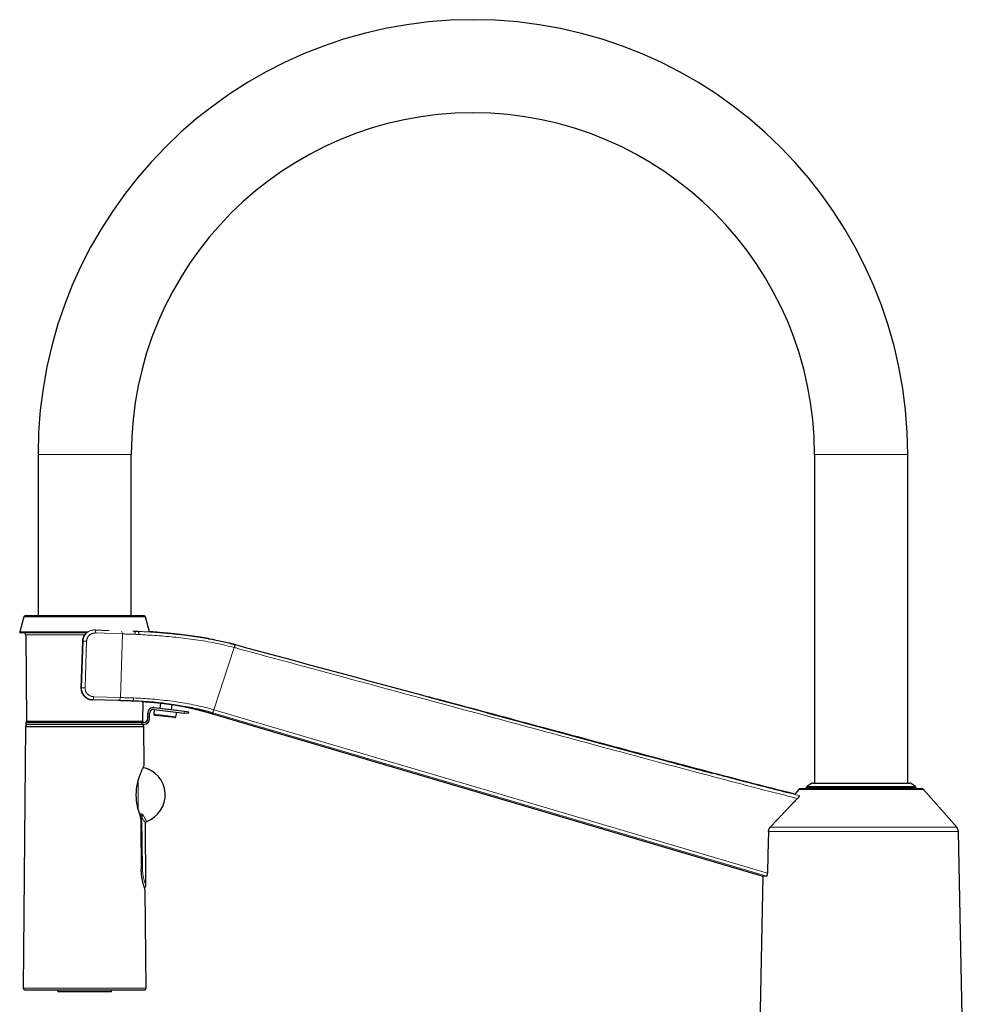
# Model space of a CAD drawing. Header units: millimetres. Extents: x 8 to 947, y 12 to 1137.
# Tile 26 of 41: x 27 to 270, y 883 to 1137. Entities that reach past the tile are written whole.
import ezdxf

# ---------------------------------------------------------------- set-up
doc = ezdxf.new("R2010")
doc.units = ezdxf.units.MM

msp = doc.modelspace()

# ---------------------------------------------------------------- linework, layer by layer
at = {"color": 7, "linetype": 'Continuous', "lineweight": 30}
for p, q in [((31.94, 1024.87), (31.94, 983.37)), ((55.94, 983.37), (55.94, 1024.87)), ((231.94, 1024.87), (231.94, 940.27)), ((255.94, 940.27), (255.94, 1024.87)), ((28.25, 983.07), (27.21, 979.19)), ((59.25, 983.37), (28.64, 983.37)), ((60.66, 979.25), (59.63, 983.07)), ((44.43, 978.93), (27.4, 978.93)), ((46.59, 979.72), (50.23, 979.6)), ((56.64, 979.39), (56.6, 979.39)), ((28.75, 978.44), (28.94, 956.24)), ((43.39, 976.82), (42.99, 964.83)), ((82.73, 975.91), (82.73, 975.91)), ((82.73, 975.91), (82.73, 975.91)), ((46, 961.73), (45.85, 961.74)), ((52.59, 961.52), (46, 961.73)), ((56.1, 961.4), (56.27, 961.4)), ((58.94, 956.24), (58.99, 961.26)), ((61.83, 959.22), (61.79, 958.04)), ((61.8, 959.23), (69.61, 958.27)), ((61.85, 959.77), (61.85, 959.73)), ((61.85, 959.77), (67.8, 959.06)), ((61.86, 959.72), (69.67, 958.77)), ((63.49, 960.89), (63.34, 959.6)), ((66.31, 959.24), (66.47, 960.52)), ((67.79, 959), (67.8, 959.06)), ((69.67, 958.77), (70.66, 958.64)), ((70.66, 958.64), (70.6, 958.15)), ((58.74, 956.04), (29.14, 956.04)), ((33.69, 956.04), (33.69, 955.87)), ((54.19, 955.87), (54.19, 956.04)), ((60.18, 956.87), (60.18, 958.24)), ((60.68, 956.87), (60.68, 958.24)), ((62.24, 957.71), (62.05, 957.74)), ((67.12, 957.13), (62.24, 957.71)), ((67.45, 957.36), (67.69, 958.5)), ((70.6, 958.15), (69.61, 958.27)), ((76.86, 958.12), (218.65, 916.28)), ((28.69, 954.87), (28.13, 887.47)), ((28.69, 954.87), (59.2, 954.87)), ((28.79, 955.87), (28.79, 955.37)), ((58.68, 955.87), (28.79, 955.87)), ((58.68, 955.37), (28.79, 955.37)), ((58.68, 955.87), (58.68, 955.37)), ((59.18, 955.87), (58.68, 955.87)), ((59.18, 955.37), (58.68, 955.37)), ((59.28, 944.87), (59.2, 954.87)), ((227.91, 938.63), (226.85, 937.43)), ((228.43, 938.87), (259.45, 938.87)), ((229.79, 939.11), (229.79, 938.87)), ((231.22, 940.22), (229.93, 939.36)), ((231.38, 940.27), (256.5, 940.27)), ((257.96, 939.36), (256.67, 940.22)), ((258.09, 938.87), (258.09, 939.11)), ((268.55, 928.91), (259.98, 938.63)), ((227.93, 937.06), (227.94, 937.06)), ((59.72, 913.9), (59.58, 929.94)), ((270, 880.12), (269, 927.76)), ((218.65, 916.28), (217.15, 844.93)), ((59.76, 887.47), (59.55, 912.65)), ((43.94, 886.97), (28.63, 886.97)), ((36.99, 886.97), (36.99, 886.47)), ((50.89, 886.47), (36.99, 886.47)), ((59.26, 886.97), (43.94, 886.97)), ((50.89, 886.47), (50.89, 886.97))]:
    msp.add_line(p, q, dxfattribs=at)
at = {"color": 8, "linetype": 'Continuous', "lineweight": 0}
for p, q in [((31.94, 1024.87), (55.94, 1024.87)), ((255.94, 1024.87), (231.94, 1024.87)), ((59.63, 983.07), (28.25, 983.07)), ((44.76, 979.19), (27.21, 979.19)), ((46.55, 979.72), (46.59, 979.72)), ((53.66, 978.69), (46.77, 978.92)), ((56.35, 979.4), (56.64, 979.39)), ((57.33, 979.37), (57.57, 979.35)), ((43.93, 978.44), (28.75, 978.44)), ((43.13, 964.83), (43.52, 976.82)), ((43.52, 976.82), (44.43, 976.79)), ((44.43, 976.79), (44.04, 964.8)), ((53.13, 962.3), (53.66, 978.69)), ((77.2, 959.16), (82.45, 975.18)), ((42.99, 964.83), (43.13, 964.83)), ((43.13, 964.83), (44.04, 964.8)), ((46.23, 962.52), (53.13, 962.3)), ((56.22, 961.4), (56.11, 961.4)), ((69.61, 958.27), (69.67, 958.77)), ((28.94, 956.24), (58.94, 956.24)), ((61.79, 958.04), (62, 958.02)), ((62, 958.02), (67.45, 957.36)), ((259.98, 938.63), (227.91, 938.63)), ((258.09, 939.11), (229.79, 939.11)), ((229.93, 939.36), (234.02, 939.36)), ((256.67, 940.22), (231.22, 940.22)), ((234.02, 939.36), (257.96, 939.36)), ((220.53, 928.91), (268.55, 928.91)), ((269, 927.76), (220.06, 927.76)), ((28.13, 887.47), (59.76, 887.47))]:
    msp.add_line(p, q, dxfattribs=at)
at = {"color": 7, "linetype": 'Continuous', "lineweight": 30, "flags": 128}
for points in [[(43.39, 976.83), (43.39, 976.82), (43.39, 976.82)], [(42.99, 964.83), (42.99, 964.83), (42.99, 964.83)], [(58.4, 930.97), (58.42, 928.13), (58.44, 925.9)], [(58.44, 925.9), (58.48, 921.53), (58.51, 918.1)], [(220.06, 927.76), (219.94, 921.79), (219.84, 917.09)]]:
    msp.add_lwpolyline(points, dxfattribs=at)
at = {"color": 8, "linetype": 'Continuous', "lineweight": 0, "flags": 128}
for points in [[(43.52, 976.82), (43.45, 976.82), (43.39, 976.82)], [(52.59, 961.52), (52.64, 961.52), (52.68, 961.53), (52.72, 961.54), (52.77, 961.56), (52.81, 961.58), (52.85, 961.61), (52.89, 961.65), (52.93, 961.69), (52.96, 961.74), (52.99, 961.79), (53.02, 961.84), (53.05, 961.9), (53.07, 961.96), (53.09, 962.03), (53.1, 962.09), (53.11, 962.16), (53.12, 962.23), (53.13, 962.3)], [(77.2, 959.16), (157.08, 935.6), (219.84, 917.09)], [(219.61, 916.33), (148.3, 937.37), (76.99, 958.4)], [(57.69, 940.71), (57.69, 940.55), (57.69, 940.37), (57.69, 940.19), (57.69, 940.01), (57.69, 939.82), (57.69, 939.63), (57.69, 939.44), (57.69, 939.25), (57.69, 939.05), (57.69, 938.86), (57.69, 938.66), (57.69, 938.46), (57.69, 938.26), (57.69, 938.06), (57.69, 937.86), (57.69, 937.66), (57.69, 937.46), (57.69, 937.26), (57.69, 937.06), (57.69, 936.86), (57.69, 936.66), (57.69, 936.46), (57.69, 936.26), (57.69, 936.06), (57.69, 935.86), (57.69, 935.66), (57.69, 935.47), (57.69, 935.27), (57.69, 935.08), (57.69, 934.89), (57.69, 934.7), (57.69, 934.51), (57.69, 934.33), (57.69, 934.14), (57.69, 933.96), (57.69, 933.78), (57.69, 933.74)], [(58.11, 932.34), (58.13, 932.34), (58.19, 932.35)], [(58.69, 931.58), (58.76, 924.28), (58.81, 918.55)]]:
    msp.add_lwpolyline(points, dxfattribs=at)
at = {"color": 7, "linetype": 'Continuous', "lineweight": 30}
for centre, radius, start, end in [((143.94, 1024.87), 112, 0, 180), ((143.94, 1024.87), 88, 0, 180), ((28.64, 982.97), 0.4, 90, 165), ((59.25, 982.97), 0.4, 15, 90), ((27.4, 979.13), 0.2, 165, 270), ((28.25, 978.43), 0.5, 0.5, 90), ((61.68, 958.24), 1.5, 83, 180), ((61.68, 958.24), 1, 83, 180), ((29.14, 956.24), 0.2, 180.5, 270), ((58.74, 956.24), 0.2, 270, 359.5), ((59.18, 956.87), 1.5, 270, 0), ((59.18, 956.87), 1, 270, 0), ((62.09, 958.03), 0.3, 178.1299, 263.1299), ((67.15, 957.42), 0.3, 263.1299, 348.1299), ((29.24, 954.87), 0.5, 90, 179.5225), ((58.65, 954.87), 0.5, 0.4775, 90), ((57.44, 937.23), 7.25, 289.9401, 77.4812), ((228.43, 938.17), 0.7, 90, 138.5902), ((230.09, 939.11), 0.3, 123.6901, 180), ((231.38, 939.97), 0.3, 90, 123.6901), ((256.5, 939.97), 0.3, 56.3099, 90), ((257.79, 939.11), 0.3, 0, 56.3099), ((259.45, 938.17), 0.7, 41.4098, 90), ((267.2, 927.72), 1.8, 1.2, 41.4098), ((28.63, 887.47), 0.5, 179.5225, 270), ((59.26, 887.47), 0.5, 270, 0.4775)]:
    msp.add_arc(centre, radius, start, end, dxfattribs=at)
at = {"color": 8, "linetype": 'Continuous', "lineweight": 0}
for centre, radius, start, end in [((45.84, 979.13), 0.95, 346.7928, 38.3549), ((52.73, 978.77), 0.934, 355.1077, 42.1968), ((94.59, 972.11), 12.52, 162.1482, 165.8091), ((45.3, 962.37), 0.949, 317.8964, 9.4718), ((93.52, 954.18), 17.05, 163.0297, 165.6938), ((72.72, 933.85), 14.6, 185.8973, 187.2325), ((59.23, 931.42), 0.567, 108.9829, 162.8464), ((59.09, 851.47), 67.08, 90.244, 90.4996)]:
    msp.add_arc(centre, radius, start, end, dxfattribs=at)
at = {"color": 7, "linetype": 'Continuous', "lineweight": 30}
for points, knots in [([(44.35, 978.93), (44.35, 978.93), (44.24, 978.84), (44.07, 978.64), (43.84, 978.32), (43.65, 977.97), (43.51, 977.61), (43.42, 977.22), (43.4, 976.96), (43.39, 976.82)], [0, 0, 0, 0, 0.007236, 0.172, 0.336949, 0.502195, 0.667738, 0.833608, 1, 1, 1, 1]), ([(44.33, 978.91), (44.29, 978.87), (44.2, 978.78), (44.07, 978.63), (43.93, 978.45), (43.81, 978.26), (43.7, 978.05), (43.6, 977.83), (43.52, 977.62), (43.47, 977.41), (43.43, 977.22), (43.4, 977.03), (43.39, 976.89), (43.39, 976.83)], [0, 0, 0, 0, 0.074689, 0.166511, 0.261006, 0.358223, 0.458194, 0.560935, 0.666455, 0.747437, 0.830002, 0.914176, 1, 1, 1, 1]), ([(56.64, 979.39), (56.75, 979.39), (56.99, 979.38), (57.21, 979.37), (57.33, 979.37)], [0, 0, 0, 0, 0.499943, 1, 1, 1, 1]), ([(57.33, 979.37), (57.34, 979.37), (57.37, 979.37), (57.42, 979.37), (57.47, 979.37), (57.5, 979.37), (57.51, 979.36)], [0, 0, 0, 0, 0.221576, 0.506574, 0.854991, 1, 1, 1, 1]), ([(75.95, 977.43), (75.92, 977.43), (75.84, 977.44), (75.73, 977.47), (75.59, 977.49), (75.43, 977.52), (75.26, 977.55), (75.08, 977.58), (74.88, 977.61), (74.67, 977.65), (74.43, 977.69), (74.19, 977.73), (73.93, 977.77), (73.65, 977.81), (73.36, 977.86), (73.05, 977.9), (72.72, 977.95), (72.37, 978), (72.01, 978.06), (71.62, 978.11), (71.22, 978.16), (70.81, 978.22), (70.36, 978.28), (69.88, 978.34), (69.36, 978.4), (68.81, 978.47), (68.25, 978.53), (67.67, 978.6), (67.08, 978.67), (66.48, 978.73), (65.87, 978.79), (65.24, 978.85), (64.6, 978.91), (63.93, 978.97), (63.25, 979.04), (62.55, 979.1), (61.83, 979.15), (61.2, 979.2), (60.81, 979.23), (60.66, 979.25)], [0, 0, 0, 0, 0.006552, 0.0143399, 0.0233634, 0.0336224, 0.0451167, 0.057058, 0.0700922, 0.0842192, 0.0994389, 0.115751, 0.1328352, 0.1509729, 0.1701641, 0.1904089, 0.2121528, 0.2349937, 0.2589317, 0.2839669, 0.3100995, 0.3373297, 0.3656577, 0.3983484, 0.4323894, 0.4677813, 0.5045246, 0.5426199, 0.5820679, 0.6205014, 0.6601388, 0.7009807, 0.7430278, 0.7862807, 0.8307403, 0.8764072, 0.923282, 0.9713654, 1, 1, 1, 1]), ([(75.83, 977.45), (75.96, 977.43), (76.63, 977.31), (77.84, 977.08), (79.45, 976.74), (81.07, 976.37), (82.14, 976.08), (82.67, 975.94)], [0, 0, 0, 0, 0.056664, 0.291971, 0.527539, 0.763496, 1, 1, 1, 1]), ([(77.37, 977.16), (77.21, 977.19), (77.01, 977.24), (76.81, 977.27), (76.77, 977.28)], [0, 0, 0, 0, 0.790671, 1, 1, 1, 1]), ([(82.67, 975.94), (82.19, 976.07), (81.69, 976.21), (81.17, 976.33), (81.15, 976.34)], [0, 0, 0, 0, 0.942461, 1, 1, 1, 1]), ([(82.67, 975.94), (82.69, 975.94), (82.72, 975.93), (82.75, 975.92), (82.76, 975.92)], [0, 0, 0, 0, 0.559994, 1, 1, 1, 1]), ([(82.76, 975.92), (106.94, 969.38), (137.9, 961), (175.63, 950.82), (191.31, 946.61), (201.28, 943.96), (204.48, 943.11), (205.54, 942.83)], [0, 0, 0, 0, 0.591036, 0.756522, 0.921999, 0.974005, 1, 1, 1, 1]), ([(42.99, 964.83), (42.99, 964.77), (42.99, 964.64), (43, 964.45), (43.02, 964.27), (43.06, 964.1), (43.1, 963.92), (43.16, 963.74), (43.22, 963.56), (43.3, 963.4), (43.38, 963.24), (43.47, 963.09), (43.57, 962.95), (43.66, 962.83), (43.76, 962.72), (43.86, 962.61), (43.97, 962.51), (44.09, 962.4), (44.23, 962.3), (44.38, 962.2), (44.54, 962.11), (44.7, 962.02), (44.88, 961.95), (45.03, 961.89), (45.17, 961.85), (45.29, 961.82), (45.39, 961.8), (45.48, 961.78), (45.55, 961.77), (45.6, 961.76), (45.65, 961.76), (45.69, 961.75), (45.74, 961.75), (45.78, 961.74), (45.82, 961.74), (45.83, 961.74)], [0, 0, 0, 0, 0.041382, 0.081394, 0.12004, 0.157318, 0.19322, 0.236152, 0.276912, 0.315494, 0.351896, 0.39083, 0.426931, 0.460214, 0.491262, 0.522525, 0.554282, 0.586543, 0.624828, 0.663819, 0.703521, 0.743937, 0.785065, 0.825855, 0.853957, 0.879744, 0.903213, 0.924364, 0.937177, 0.948959, 0.959781, 0.968169, 0.977504, 0.988072, 1, 1, 1, 1]), ([(42.99, 964.83), (42.99, 964.72), (42.99, 964.49), (43.04, 964.15), (43.12, 963.83), (43.25, 963.46), (43.47, 963.06), (43.75, 962.71), (44.01, 962.46), (44.24, 962.28), (44.48, 962.12), (44.83, 961.95), (45.29, 961.79), (45.66, 961.75), (45.85, 961.74)], [0, 0, 0, 0, 0.071988, 0.145502, 0.215004, 0.280494, 0.399311, 0.502143, 0.563425, 0.627109, 0.690348, 0.753154, 0.877368, 1, 1, 1, 1]), ([(56.1, 961.4), (55.87, 961.41), (55.42, 961.42), (54.75, 961.45), (54.14, 961.47), (53.59, 961.48), (53.08, 961.5), (52.76, 961.51), (52.59, 961.52)], [0, 0, 0, 0, 0.186778, 0.3734, 0.559953, 0.706547, 0.85321, 1, 1, 1, 1]), ([(64.53, 960.76), (64.21, 960.8), (63.01, 960.95), (61, 961.13), (58.52, 961.31), (56.97, 961.37), (56.22, 961.4)], [0, 0, 0, 0, 0.108323, 0.410054, 0.712597, 1, 1, 1, 1]), ([(58.99, 961.26), (59.66, 961.22), (61.12, 961.13), (62.66, 960.97), (63.49, 960.89)], [0, 0, 0, 0, 0.45635, 1, 1, 1, 1]), ([(59.81, 961.21), (59.85, 961.21), (59.99, 961.2), (60.24, 961.18), (60.57, 961.16), (60.89, 961.13), (61.22, 961.11), (61.55, 961.08), (61.89, 961.05), (62.2, 961.02), (62.5, 960.99), (62.78, 960.97), (63.04, 960.94), (63.27, 960.92), (63.48, 960.89), (63.67, 960.87), (63.84, 960.85), (64, 960.84), (64.16, 960.82), (64.28, 960.81), (64.37, 960.8), (64.43, 960.79), (64.48, 960.78), (64.51, 960.78), (64.52, 960.77)], [0, 0, 0, 0, 0.020388, 0.090847, 0.161866, 0.231292, 0.297808, 0.372174, 0.442604, 0.50911, 0.5717, 0.63038, 0.685156, 0.736059, 0.77777, 0.816968, 0.853654, 0.887825, 0.919483, 0.948627, 0.962255, 0.975863, 0.99106, 1, 1, 1, 1]), ([(226.85, 937.43), (222.83, 938.44), (214.79, 940.46), (202.77, 943.65), (190.75, 946.83), (178.74, 950.04), (166.73, 953.26), (151.33, 957.4), (139.93, 960.47), (132.53, 962.46)], [0, 0, 0, 0, 0.127456, 0.254864, 0.382269, 0.509671, 0.637068, 0.764459, 1, 1, 1, 1]), ([(64.53, 960.77), (64.54, 960.77), (64.57, 960.77), (64.61, 960.76), (64.66, 960.76), (64.7, 960.75), (64.73, 960.75), (64.77, 960.74), (64.82, 960.74), (64.86, 960.73), (64.9, 960.73), (64.94, 960.72), (64.98, 960.72), (65.02, 960.71), (65.07, 960.71), (65.1, 960.7), (65.14, 960.7), (65.17, 960.7), (65.21, 960.69), (65.26, 960.68), (65.3, 960.68), (65.33, 960.67), (65.37, 960.67), (65.41, 960.66), (65.46, 960.66), (65.51, 960.65), (65.57, 960.64), (65.61, 960.64), (65.65, 960.63), (65.68, 960.63), (65.71, 960.63), (65.75, 960.62), (65.8, 960.61), (65.84, 960.61), (65.89, 960.6), (65.92, 960.6), (65.96, 960.59), (66, 960.59), (66.05, 960.58), (66.13, 960.57), (66.24, 960.55), (66.39, 960.53), (66.55, 960.51), (66.7, 960.49), (66.85, 960.47), (67, 960.44), (67.14, 960.42), (67.27, 960.4), (67.38, 960.38), (67.48, 960.37), (67.58, 960.35), (67.68, 960.34), (67.75, 960.32), (67.81, 960.31), (67.86, 960.31), (67.9, 960.3), (67.95, 960.29), (67.99, 960.28), (68.02, 960.28), (68.06, 960.27), (68.1, 960.27), (68.15, 960.26), (68.19, 960.25), (68.23, 960.24), (68.26, 960.24), (68.29, 960.23), (68.32, 960.23), (68.35, 960.22), (68.39, 960.22), (68.43, 960.21), (68.48, 960.2), (68.53, 960.19), (68.56, 960.18), (68.6, 960.18), (68.63, 960.17), (68.68, 960.16), (68.73, 960.15), (68.78, 960.14), (68.84, 960.13), (68.89, 960.12), (68.94, 960.11), (69, 960.1), (69.06, 960.09), (69.13, 960.08), (69.21, 960.06), (69.29, 960.05), (69.36, 960.03), (69.42, 960.02), (69.47, 960.01), (69.5, 960.01), (69.52, 960), (69.55, 960), (69.58, 959.99), (69.62, 959.98), (69.65, 959.97), (69.68, 959.97), (69.7, 959.96), (69.72, 959.96), (69.75, 959.95), (69.77, 959.95), (69.8, 959.94), (69.84, 959.94), (69.88, 959.93), (69.92, 959.92), (69.96, 959.91), (70, 959.9), (70.02, 959.9), (70.05, 959.89), (70.07, 959.89), (70.1, 959.88), (70.14, 959.87), (70.18, 959.86), (70.23, 959.85), (70.26, 959.84), (70.3, 959.84), (70.33, 959.83), (70.37, 959.82), (70.4, 959.81), (70.43, 959.81), (70.45, 959.8), (70.48, 959.8), (70.52, 959.79), (70.56, 959.78), (70.6, 959.77), (70.64, 959.76), (70.68, 959.75), (70.71, 959.75), (70.74, 959.74), (70.77, 959.73), (70.82, 959.72), (70.89, 959.7), (70.98, 959.68), (71.09, 959.66), (71.21, 959.63), (71.38, 959.59), (71.6, 959.54), (71.89, 959.47), (72.21, 959.39), (72.55, 959.3), (72.86, 959.23), (73.14, 959.16), (73.36, 959.1), (73.58, 959.04), (73.78, 958.99), (73.98, 958.93), (74.16, 958.88), (74.34, 958.84), (74.51, 958.79), (74.68, 958.74), (74.84, 958.7), (75, 958.66), (75.17, 958.61), (75.37, 958.55), (75.59, 958.49), (75.79, 958.44), (75.96, 958.39), (76.11, 958.35), (76.24, 958.31), (76.35, 958.27), (76.46, 958.24), (76.53, 958.22), (76.59, 958.21), (76.62, 958.2), (76.65, 958.19), (76.68, 958.18), (76.7, 958.17), (76.72, 958.16), (76.75, 958.16), (76.77, 958.15), (76.79, 958.14), (76.82, 958.13), (76.83, 958.13), (76.83, 958.13)], [0, 0, 0, 0, 0.001969, 0.006592, 0.010076, 0.012608, 0.015225, 0.018289, 0.02194, 0.025292, 0.027832, 0.030343, 0.03371, 0.037452, 0.040567, 0.043179, 0.045672, 0.048127, 0.051317, 0.055082, 0.058152, 0.060343, 0.063068, 0.066223, 0.069947, 0.074321, 0.078772, 0.081892, 0.084672, 0.087094, 0.089361, 0.092207, 0.096004, 0.099566, 0.102728, 0.105483, 0.108054, 0.111325, 0.115153, 0.118706, 0.129398, 0.142219, 0.153176, 0.165115, 0.177037, 0.18845, 0.200571, 0.211077, 0.220627, 0.22846, 0.236449, 0.246274, 0.252962, 0.25639, 0.260421, 0.264935, 0.268808, 0.271869, 0.27479, 0.277948, 0.281676, 0.286391, 0.290689, 0.293967, 0.296398, 0.298746, 0.301104, 0.303735, 0.307182, 0.311801, 0.316389, 0.320657, 0.324174, 0.326989, 0.330484, 0.334156, 0.338879, 0.344526, 0.350405, 0.355605, 0.359714, 0.365684, 0.371681, 0.379072, 0.38745, 0.395747, 0.403752, 0.41054, 0.415903, 0.418248, 0.420617, 0.423683, 0.427603, 0.432207, 0.436142, 0.439109, 0.441242, 0.44397, 0.446972, 0.450243, 0.453948, 0.45848, 0.463847, 0.469568, 0.474561, 0.478829, 0.482533, 0.485645, 0.488727, 0.492737, 0.497686, 0.503992, 0.509163, 0.514153, 0.518974, 0.523407, 0.527652, 0.531763, 0.534899, 0.538074, 0.541642, 0.545623, 0.550015, 0.554794, 0.559016, 0.561926, 0.564076, 0.566165, 0.5684, 0.570786, 0.576563, 0.583108, 0.59044, 0.598574, 0.607218, 0.624594, 0.642506, 0.66455, 0.6874, 0.711076, 0.726261, 0.741308, 0.755632, 0.769242, 0.782149, 0.794362, 0.805894, 0.817806, 0.828928, 0.83929, 0.849882, 0.861434, 0.874779, 0.889278, 0.904949, 0.914738, 0.924461, 0.93312, 0.940686, 0.947954, 0.95381, 0.956208, 0.958255, 0.960162, 0.962288, 0.964833, 0.967913, 0.971596, 0.97592, 0.982723, 0.990742, 1, 1, 1, 1]), ([(76.86, 958.12), (76.48, 958.23), (75.72, 958.45), (74.58, 958.77), (73.43, 959.08), (72.3, 959.37), (71.55, 959.55), (71.18, 959.64)], [0, 0, 0, 0, 0.201674, 0.403348, 0.605023, 0.806707, 1, 1, 1, 1]), ([(58.24, 931.97), (58.12, 932.31), (57.88, 932.97), (57.58, 934.11), (57.35, 935.31), (57.25, 936.42), (57.23, 937.42), (57.27, 938.28), (57.38, 939.26), (57.58, 940.35), (57.88, 941.46), (58.21, 942.45), (58.54, 943.29), (58.85, 943.97), (59.09, 944.47), (59.25, 944.81), (59.27, 944.85), (59.28, 944.87)], [0, 0, 0, 0, 0.074522, 0.145565, 0.215173, 0.285514, 0.332438, 0.379783, 0.428342, 0.499469, 0.571435, 0.643938, 0.714595, 0.785115, 0.857216, 0.929855, 1, 1, 1, 1]), ([(220.54, 928.91), (220.75, 929.14), (221.17, 929.6), (221.8, 930.27), (222.42, 930.93), (223.02, 931.57), (223.61, 932.19), (224.18, 932.8), (224.73, 933.37), (225.24, 933.91), (225.73, 934.42), (226.21, 934.92), (226.68, 935.4), (227.13, 935.87), (227.43, 936.17), (227.58, 936.32)], [0, 0, 0, 0, 0.09225, 0.182368, 0.270355, 0.356212, 0.439937, 0.521533, 0.600998, 0.671971, 0.741154, 0.808548, 0.874154, 0.937971, 1, 1, 1, 1]), ([(227.94, 937.06), (227.95, 937.06), (227.96, 937.05), (227.98, 937.03), (227.99, 937.01), (228, 936.98), (227.99, 936.94), (227.98, 936.9), (227.96, 936.85), (227.94, 936.8), (227.91, 936.74), (227.88, 936.69), (227.85, 936.65), (227.82, 936.61), (227.78, 936.55), (227.72, 936.48), (227.65, 936.4), (227.6, 936.35), (227.58, 936.32)], [0, 0, 0, 0, 0.064192, 0.126648, 0.188184, 0.24965, 0.312409, 0.374319, 0.436341, 0.499435, 0.560424, 0.621896, 0.663547, 0.705988, 0.749433, 0.830743, 0.913877, 1, 1, 1, 1]), ([(58.4, 930.97), (58.4, 931.01), (58.39, 931.11), (58.39, 931.24), (58.37, 931.38), (58.35, 931.51), (58.33, 931.64), (58.31, 931.76), (58.28, 931.87), (58.25, 931.94), (58.24, 931.97)], [0, 0, 0, 0, 0.123799, 0.247605, 0.372607, 0.499962, 0.626501, 0.751291, 0.875422, 1, 1, 1, 1]), ([(59.58, 929.94), (59.58, 929.96), (59.58, 930), (59.59, 930.05), (59.61, 930.11), (59.63, 930.16), (59.66, 930.21), (59.69, 930.25), (59.72, 930.29), (59.76, 930.33), (59.8, 930.36), (59.85, 930.39), (59.89, 930.41), (59.91, 930.42)], [0, 0, 0, 0, 0.101489, 0.1803, 0.236312, 0.39564, 0.456809, 0.534857, 0.62957, 0.711013, 0.800612, 0.897372, 1, 1, 1, 1]), ([(220.06, 927.76), (220.07, 927.81), (220.07, 927.92), (220.1, 928.08), (220.14, 928.23), (220.19, 928.38), (220.26, 928.53), (220.34, 928.66), (220.43, 928.79), (220.5, 928.87), (220.54, 928.91)], [0, 0, 0, 0, 0.1250656, 0.2494225, 0.3741588, 0.5003532, 0.6247758, 0.7488449, 0.8735839, 1, 1, 1, 1]), ([(59.55, 912.65), (59.54, 912.67), (59.53, 912.71), (59.41, 913.04), (59.25, 913.53), (59.05, 914.21), (58.85, 915.04), (58.68, 915.99), (58.55, 917.02), (58.52, 917.74), (58.51, 918.1)], [0, 0, 0, 0, 0.121993, 0.24772, 0.373925, 0.499163, 0.624741, 0.749804, 0.875985, 1, 1, 1, 1]), ([(219.61, 916.33), (219.56, 916.33), (219.48, 916.33), (219.36, 916.32), (219.25, 916.31), (219.16, 916.31), (219.08, 916.3), (219.02, 916.3), (218.97, 916.3), (218.92, 916.29), (218.88, 916.29), (218.81, 916.29), (218.75, 916.28), (218.69, 916.28), (218.65, 916.28), (218.65, 916.28), (218.65, 916.28)], [0, 0, 0, 0, 0.070861, 0.139387, 0.205578, 0.269434, 0.330955, 0.377655, 0.422914, 0.466731, 0.511023, 0.561483, 0.673135, 0.783438, 0.892393, 1, 1, 1, 1]), ([(219.61, 916.33), (219.62, 916.33), (219.64, 916.34), (219.66, 916.36), (219.69, 916.39), (219.72, 916.43), (219.74, 916.49), (219.76, 916.55), (219.78, 916.61), (219.8, 916.67), (219.81, 916.73), (219.82, 916.81), (219.83, 916.89), (219.84, 916.99), (219.84, 917.06), (219.84, 917.09)], [0, 0, 0, 0, 0.08443, 0.167539, 0.250631, 0.334543, 0.41736, 0.500555, 0.562985, 0.624994, 0.687226, 0.75032, 0.83281, 0.915578, 1, 1, 1, 1]), ([(59.3, 913.4), (59.31, 913.41), (59.34, 913.41), (59.39, 913.43), (59.44, 913.45), (59.48, 913.47), (59.52, 913.5), (59.55, 913.53), (59.58, 913.56), (59.62, 913.6), (59.65, 913.65), (59.68, 913.71), (59.7, 913.77), (59.71, 913.83), (59.72, 913.88), (59.72, 913.9)], [0, 0, 0, 0, 0.068918, 0.142055, 0.208307, 0.284662, 0.346307, 0.398274, 0.463728, 0.544948, 0.641162, 0.722308, 0.810065, 0.903145, 1, 1, 1, 1])]:
    msp.add_open_spline(points, degree=3, knots=knots, dxfattribs=at)
at = {"color": 8, "linetype": 'Continuous', "lineweight": 0}
for points, knots in [([(43.52, 976.82), (43.53, 976.95), (43.55, 977.22), (43.65, 977.6), (43.79, 977.97), (43.97, 978.32), (44.2, 978.64), (44.47, 978.92), (44.77, 979.17), (45.1, 979.38), (45.45, 979.54), (45.82, 979.65), (46.21, 979.72), (46.46, 979.72), (46.59, 979.72)], [0, 0, 0, 0, 0.084019, 0.167748, 0.251296, 0.334688, 0.417929, 0.501078, 0.58422, 0.667426, 0.750697, 0.833942, 0.917057, 1, 1, 1, 1]), ([(46.77, 978.92), (46.71, 978.92), (46.6, 978.92), (46.42, 978.9), (46.25, 978.88), (46.09, 978.84), (45.92, 978.79), (45.76, 978.72), (45.6, 978.64), (45.45, 978.56), (45.3, 978.46), (45.18, 978.35), (45.06, 978.24), (44.96, 978.14), (44.87, 978.02), (44.78, 977.9), (44.71, 977.78), (44.64, 977.65), (44.58, 977.51), (44.53, 977.37), (44.49, 977.23), (44.46, 977.09), (44.44, 976.94), (44.43, 976.84), (44.43, 976.79)], [0, 0, 0, 0, 0.0505625, 0.1005533, 0.1502371, 0.1998839, 0.2497641, 0.300525, 0.3505908, 0.4002521, 0.4498064, 0.4995531, 0.5418672, 0.5836616, 0.625122, 0.666439, 0.707805, 0.7494118, 0.7916828, 0.8334764, 0.8749966, 0.9164515, 0.9580504, 1, 1, 1, 1]), ([(56.6, 979.39), (56.61, 979.39), (56.63, 979.39), (56.66, 979.38), (56.7, 979.36), (56.74, 979.33), (56.79, 979.29), (56.83, 979.23), (56.86, 979.17), (56.89, 979.11), (56.92, 979.04), (56.94, 978.96), (56.96, 978.87), (56.97, 978.78), (56.97, 978.68), (56.97, 978.61), (56.97, 978.58)], [0, 0, 0, 0, 0.04872, 0.104059, 0.16633, 0.235754, 0.312404, 0.396134, 0.463355, 0.534022, 0.607716, 0.683905, 0.761956, 0.841161, 0.920763, 1, 1, 1, 1]), ([(56.6, 979.39), (56.78, 979.39), (57.1, 979.37), (57.43, 979.36), (57.57, 979.35)], [0, 0, 0, 0, 0.559999, 1, 1, 1, 1]), ([(57.92, 978.53), (57.92, 978.63), (57.92, 978.79), (57.88, 978.97), (57.84, 979.1), (57.78, 979.21), (57.69, 979.31), (57.62, 979.33), (57.57, 979.35)], [0, 0, 0, 0, 0.2398, 0.368574, 0.499985, 0.631399, 0.760179, 1, 1, 1, 1]), ([(57.57, 979.35), (58, 979.33), (58.86, 979.28), (60.18, 979.2), (61.52, 979.12), (62.87, 979.02), (64.24, 978.91), (65.61, 978.79), (66.99, 978.65), (68.38, 978.5), (69.84, 978.33), (71.38, 978.14), (72.99, 977.91), (74.47, 977.68), (75.42, 977.52), (75.83, 977.45)], [0, 0, 0, 0, 0.076496, 0.152638, 0.228548, 0.304337, 0.380102, 0.454574, 0.529177, 0.603971, 0.679007, 0.764401, 0.849782, 0.935169, 1, 1, 1, 1]), ([(56.97, 978.58), (56.78, 978.59), (56.4, 978.6), (55.84, 978.62), (55.28, 978.64), (54.73, 978.65), (54.19, 978.67), (53.84, 978.68), (53.66, 978.69)], [0, 0, 0, 0, 0.166197, 0.332465, 0.498885, 0.665545, 0.832547, 1, 1, 1, 1]), ([(57.92, 978.53), (57.74, 978.54), (57.42, 978.56), (57.11, 978.57), (56.97, 978.58)], [0, 0, 0, 0, 0.560001, 1, 1, 1, 1]), ([(82.45, 975.18), (81.65, 975.38), (80.03, 975.8), (77.56, 976.33), (75.05, 976.79), (72.5, 977.19), (69.96, 977.53), (67.43, 977.82), (64.94, 978.06), (62.51, 978.25), (60.16, 978.41), (58.66, 978.49), (57.92, 978.53)], [0, 0, 0, 0, 0.096201, 0.194521, 0.294491, 0.395619, 0.497404, 0.59935, 0.700987, 0.80188, 0.901651, 1, 1, 1, 1]), ([(82.54, 975.15), (82.52, 975.16), (82.49, 975.16), (82.46, 975.17), (82.45, 975.18)], [0, 0, 0, 0, 0.56, 1, 1, 1, 1]), ([(82.54, 975.15), (82.56, 975.25), (82.61, 975.4), (82.66, 975.58), (82.69, 975.7), (82.72, 975.8), (82.75, 975.9), (82.76, 975.91), (82.76, 975.92)], [0, 0, 0, 0, 0.239351, 0.368293, 0.5, 0.631707, 0.760649, 1, 1, 1, 1]), ([(227.58, 936.32), (226.62, 936.56), (224.71, 937.02), (221.84, 937.74), (218.98, 938.47), (216.12, 939.21), (212.35, 940.2), (207.66, 941.44), (200.58, 943.31), (192.04, 945.59), (181.4, 948.44), (170.12, 951.48), (158.22, 954.69), (139.65, 959.7), (114.42, 966.52), (93.17, 972.28), (82.54, 975.15)], [0, 0, 0, 0, 0.01967, 0.039339, 0.059007, 0.078676, 0.098344, 0.13698, 0.175615, 0.244607, 0.313599, 0.395733, 0.477866, 0.56, 0.78, 1, 1, 1, 1]), ([(82.73, 975.91), (82.74, 975.91), (82.75, 975.91), (82.75, 975.92), (82.76, 975.92)], [0, 0, 0, 0, 0.491415, 1, 1, 1, 1]), ([(46, 961.73), (45.81, 961.75), (45.43, 961.78), (44.97, 961.94), (44.62, 962.12), (44.38, 962.28), (44.15, 962.47), (43.88, 962.72), (43.6, 963.08), (43.33, 963.59), (43.19, 964.07), (43.13, 964.5), (43.13, 964.72), (43.13, 964.83)], [0, 0, 0, 0, 0.123839, 0.24845, 0.311138, 0.374041, 0.437166, 0.50052, 0.609058, 0.729069, 0.860559, 0.930715, 1, 1, 1, 1]), ([(44.04, 964.8), (44.04, 964.75), (44.03, 964.65), (44.04, 964.5), (44.07, 964.36), (44.1, 964.21), (44.14, 964.07), (44.19, 963.93), (44.25, 963.8), (44.32, 963.67), (44.39, 963.54), (44.48, 963.42), (44.57, 963.31), (44.68, 963.19), (44.8, 963.08), (44.94, 962.97), (45.08, 962.87), (45.23, 962.78), (45.4, 962.7), (45.6, 962.63), (45.8, 962.57), (46.02, 962.54), (46.16, 962.53), (46.23, 962.52)], [0, 0, 0, 0, 0.041924, 0.08345, 0.124783, 0.166131, 0.207701, 0.249697, 0.291476, 0.332945, 0.374295, 0.415718, 0.457405, 0.499545, 0.549485, 0.59915, 0.648837, 0.698843, 0.749459, 0.812067, 0.874339, 0.936808, 1, 1, 1, 1]), ([(53.13, 962.3), (53.31, 962.29), (53.67, 962.28), (54.23, 962.26), (54.8, 962.24), (55.38, 962.22), (55.96, 962.2), (56.36, 962.19), (56.56, 962.18)], [0, 0, 0, 0, 0.16614, 0.332417, 0.498891, 0.665615, 0.832638, 1, 1, 1, 1]), ([(56.1, 961.4), (56.16, 961.41), (56.24, 961.42), (56.35, 961.52), (56.42, 961.62), (56.48, 961.75), (56.54, 961.93), (56.55, 962.08), (56.56, 962.18)], [0, 0, 0, 0, 0.239635, 0.368533, 0.500124, 0.631697, 0.760543, 1, 1, 1, 1]), ([(56.56, 962.18), (57.35, 962.15), (58.92, 962.09), (61.4, 961.9), (63.94, 961.66), (66.37, 961.36), (68.66, 961.02), (70.79, 960.66), (72.93, 960.24), (75.07, 959.77), (76.47, 959.37), (77.17, 959.17)], [0, 0, 0, 0, 0.125057, 0.250505, 0.375773, 0.501176, 0.60144, 0.701512, 0.801577, 0.901004, 1, 1, 1, 1]), ([(76.95, 958.41), (76.25, 958.61), (74.83, 959.01), (72.68, 959.49), (70.51, 959.9), (68.36, 960.26), (66.35, 960.55), (65.09, 960.7), (64.53, 960.76)], [0, 0, 0, 0, 0.170013, 0.341379, 0.514363, 0.687408, 0.860845, 1, 1, 1, 1]), ([(76.95, 958.41), (76.95, 958.42), (76.96, 958.43), (76.97, 958.49), (76.99, 958.56), (77.02, 958.66), (77.05, 958.77), (77.09, 958.9), (77.13, 959.03), (77.16, 959.12), (77.17, 959.17)], [0, 0, 0, 0, 0.12498, 0.250001, 0.375016, 0.5, 0.624982, 0.75, 0.875017, 1, 1, 1, 1]), ([(77.17, 959.17), (77.18, 959.17), (77.19, 959.16), (77.2, 959.16), (77.2, 959.16)], [0, 0, 0, 0, 0.56, 1, 1, 1, 1]), ([(76.95, 958.41), (76.94, 958.37), (76.92, 958.31), (76.89, 958.23), (76.88, 958.18), (76.87, 958.14), (76.86, 958.12), (76.86, 958.12), (76.86, 958.12)], [0, 0, 0, 0, 0.186678, 0.37331, 0.559932, 0.706581, 0.853265, 1, 1, 1, 1]), ([(76.99, 958.4), (76.98, 958.4), (76.97, 958.4), (76.96, 958.4), (76.95, 958.41)], [0, 0, 0, 0, 0.56, 1, 1, 1, 1]), ([(205.54, 942.83), (206.61, 942.54), (209.8, 941.7), (215.13, 940.29), (221.53, 938.64), (225.8, 937.59), (227.94, 937.06)], [0, 0, 0, 0, 0.142996, 0.428786, 0.714327, 1, 1, 1, 1]), ([(58.19, 932.35), (58.24, 932.35), (58.34, 932.36), (58.47, 932.35), (58.61, 932.32), (58.73, 932.27), (58.83, 932.21), (58.92, 932.13), (59, 932.05), (59.03, 931.98), (59.05, 931.95)], [0, 0, 0, 0, 0.118821, 0.235614, 0.355082, 0.481634, 0.605546, 0.731618, 0.862352, 1, 1, 1, 1]), ([(58.69, 931.58), (58.67, 931.64), (58.64, 931.73), (58.58, 931.84), (58.53, 931.91), (58.47, 931.97), (58.4, 932.01), (58.31, 932.03), (58.26, 932.02), (58.23, 932.01)], [0, 0, 0, 0, 0.288416, 0.426281, 0.555904, 0.67568, 0.786136, 0.891349, 1, 1, 1, 1]), ([(59.58, 929.94), (59.57, 929.96), (59.54, 930), (59.35, 930.32), (59.06, 930.83), (58.81, 931.33), (58.69, 931.58)], [0, 0, 0, 0, 0.253925, 0.501116, 0.747586, 1, 1, 1, 1]), ([(59.05, 931.95), (59.12, 931.8), (59.27, 931.51), (59.46, 931.17), (59.62, 930.9), (59.72, 930.73), (59.79, 930.62), (59.83, 930.55), (59.86, 930.5), (59.89, 930.46), (59.9, 930.43), (59.91, 930.42), (59.92, 930.41), (59.91, 930.42), (59.91, 930.42)], [0, 0, 0, 0, 0.155873, 0.302997, 0.441233, 0.570476, 0.640276, 0.707105, 0.770958, 0.831835, 0.889739, 0.944677, 0.996663, 1, 1, 1, 1]), ([(58.81, 918.55), (58.82, 918.24), (58.83, 917.78), (58.9, 917.18), (58.98, 916.6), (59.11, 915.92), (59.29, 915.22), (59.46, 914.65), (59.6, 914.23), (59.69, 913.98), (59.73, 913.87), (59.72, 913.9), (59.72, 913.9)], [0, 0, 0, 0, 0.1221323, 0.1847069, 0.2492057, 0.374907, 0.4999479, 0.6239093, 0.7498468, 0.8756485, 0.9995572, 1, 1, 1, 1])]:
    msp.add_open_spline(points, degree=3, knots=knots, dxfattribs=at)

doc.saveas('drawing.dxf')
